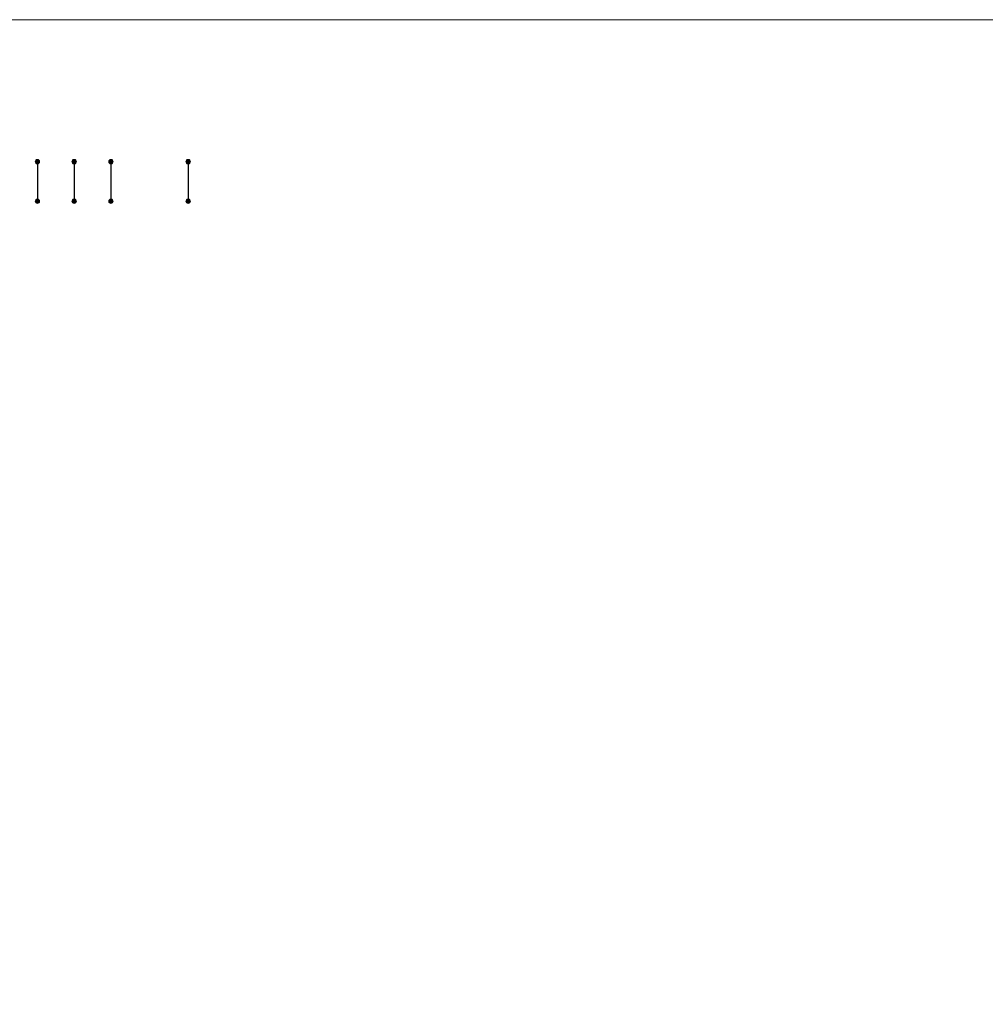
# Model space of a CAD drawing. Extents: x 5346 to 6997, y 23474 to 24083.
# Tile 6 of 25: x 5444 to 5576, y 23936 to 24070. Entities that reach past the tile are written whole.
import ezdxf

# ---------------------------------------------------------------- set-up
doc = ezdxf.new("R2010")
doc.units = 0
doc.header["$MEASUREMENT"] = 0
doc.layers.add('B_ANNO_NOPLOT', color=47, linetype='Continuous', lineweight=18, plot=False)
doc.layers.add('B_REBAR', color=5, linetype='Continuous', lineweight=25)

# ---------------------------------------------------------------- blocks, each defined once
blk = doc.blocks.new('DOT')
at = {"lineweight": 0}
h = blk.add_hatch(color=256, dxfattribs=at)
h.dxf.hatch_style = 1
h.paths.add_polyline_path([(0.25, 0, 1), (-0.25, 0, 1)])
blk.add_circle((0, 0), 0.25, dxfattribs=at)
blk.add_circle((0, 0), 0.25, dxfattribs=at)
blk = doc.blocks.new('REBAR PLAN')
at = {"layer": 'B_REBAR'}
blk.add_line((1.83697019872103e-17, 2.9875), (-5.510910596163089e-17, -2.9875), dxfattribs=at)
at = {"layer": 'B_REBAR', "xscale": 1.2, "yscale": 1.2, "zscale": 1.2}
for p in [(0, 2.6875), (0, -2.6875)]:
    blk.add_blockref('DOT', p, dxfattribs=at)
blk = doc.blocks.new('*U64')
at = {"layer": 'B_ANNO_NOPLOT', "flags": 128}
blk.add_lwpolyline([(0, 0), (-1.005828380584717e-07, 252.000000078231), (323.9276625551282, 252.0000001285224), (323.9276625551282, 238.8551612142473), (377.999999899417, 238.855161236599), (377.9999999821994, 40.49960530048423), (316.5707527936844, 40.49960528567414), (316.5707528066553, 1.229344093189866e-07)], close=True, dxfattribs=at)
at = {"layer": 'B_REBAR'}
for p in [(100.4430000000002, 230.012999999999), (105.4429999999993, 230.012999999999), (110.443000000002, 230.012999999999), (120.9430000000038, 230.012999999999)]:
    blk.add_blockref('REBAR PLAN', p, dxfattribs=at)
blk = doc.blocks.new('*U59')
at = {"layer": 'B_ANNO_NOPLOT', "flags": 128}
blk.add_lwpolyline([(0, 0), (-1.005828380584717e-07, 252.000000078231), (323.9276625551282, 252.0000001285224), (323.9276625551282, 238.8551612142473), (377.999999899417, 238.855161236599), (377.9999999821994, 40.49960530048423), (316.5707527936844, 40.49960528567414), (316.5707528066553, 1.229344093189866e-07)], close=True, dxfattribs=at)

msp = doc.modelspace()

# ---------------------------------------------------------------- block references
for name in ['*U64', '*U59']:
    msp.add_blockref(name, (5346.303000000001, 23817.785))

doc.saveas('drawing.dxf')
